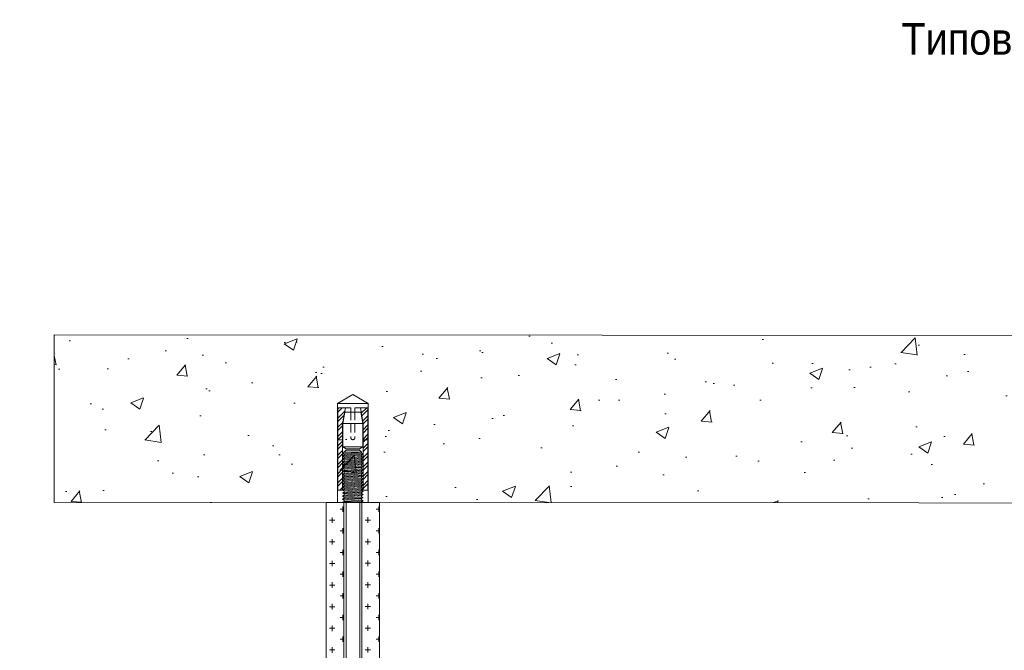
# Model space of a CAD drawing. Header units: millimetres. Extents: x 2030 to 82082, y 1212 to 75363.
# Tile 18 of 23: x 61501 to 69307, y 70368 to 75363. Entities that reach past the tile are written whole.
import ezdxf

# ---------------------------------------------------------------- set-up
doc = ezdxf.new("R2010")
doc.units = ezdxf.units.MM
doc.set_wipeout_variables(frame=1)
doc.linetypes.add('HIDDEN2', pattern=[4.7625, 3.175, -1.5875])
doc.layers.add('02_Техстронг Профиль', color=7, linetype='Continuous', lineweight=9)
for name, color, linetype, lineweight, true_color in [('Анкеры и саморезы', 7, 'Continuous', 9, 0x000000), ('Строительные конструкции', 7, 'Continuous', 9, 0x000000), ('Шпильки', 7, 'Continuous', 9, 0x000000)]:
    doc.layers.add(name, color=color, linetype=linetype, lineweight=lineweight, true_color=true_color)
doc.styles.add('Arial', font='arial.ttf', dxfattribs={"width": 0.9, "height": 250})

# ---------------------------------------------------------------- blocks, each defined once
blk = doc.blocks.new('*U122')
at = {"layer": 'Анкеры и саморезы', "lineweight": 5, "true_color": 0x939598}
h = blk.add_hatch(dxfattribs=at)
h.set_pattern_fill('STEEL', color=252, scale=0.8)
h.set_pattern_definition([(45, (-16380.2264, 15704.676), (-1.79605122, 1.79605122), []), (45, (-16380.2264, 15705.946), (-1.79605122, 1.79605122), [])])
h.paths.add_polyline_path([(-4, 30.57), (-2.91, 36.7), (-5.84, 36.7), (-5.84, 4.7), (-4, 4.7)])
h.paths.add_polyline_path([(5.84, 36.7), (2.91, 36.7), (4, 30.57), (4, 4.7), (5.84, 4.7)])
at = {"layer": 'Анкеры и саморезы', "color": 252, "lineweight": 5, "true_color": 0x939598}
for p, q in [((6, 38.3), (-6, 38.3)), ((-5.84, 36.7), (-5.84, 4.7)), ((-0.8, 36.7), (-5.84, 36.7)), ((-3.08, 35.02), (3.08, 35.02)), ((-0.8, 36.7), (-0.8, 35.02)), ((5.84, 36.7), (0.8, 36.7)), ((0.8, 36.7), (0.8, 35.02)), ((5.84, 36.7), (5.84, 4.7)), ((-4, 30.57), (-4, 4.7)), ((-3.86, 30.57), (3.86, 30.57)), ((4, 30.57), (4, 4.7)), ((-4, 24.3), (-5.84, 24.3)), ((4, 24.3), (5.84, 24.3)), ((-4, 19.24), (-3.61, 19.47)), ((-4, 19.24), (-3.35, 18.87)), ((3.86, 21.54), (-3.86, 21.54)), ((3.35, 19.02), (3.35, 19.47)), ((-4, 18.04), (-3.35, 18.42)), ((-4, 18.04), (-3.35, 17.67)), ((-4, 16.84), (-3.35, 17.22)), ((-4, 16.84), (-3.35, 16.47)), ((-4, 15.64), (-3.35, 16.02)), ((-4, 15.64), (-3.35, 15.27)), ((-3.35, 18.42), (-3.35, 18.87)), ((-3.35, 17.22), (-3.35, 17.67)), ((-3.35, 16.02), (-3.35, 16.47)), ((4, 18.64), (3.35, 19.02)), ((4, 18.64), (3.35, 18.27)), ((3.35, 17.82), (3.35, 18.27)), ((4, 17.44), (3.35, 17.82)), ((4, 17.44), (3.35, 17.07)), ((3.35, 16.62), (3.35, 17.07)), ((4, 16.24), (3.35, 16.62)), ((4, 16.24), (3.35, 15.87)), ((3.35, 15.42), (3.35, 15.87)), ((4, 15.04), (3.35, 15.42)), ((-4, 14.44), (-3.35, 14.82)), ((-4, 14.44), (-3.35, 14.07)), ((-4, 13.24), (-3.35, 13.62)), ((-4, 13.24), (-3.35, 12.87)), ((-4, 12.04), (-3.35, 12.42)), ((-4, 12.04), (-3.35, 11.67)), ((-3.35, 14.82), (-3.35, 15.27)), ((-3.35, 13.62), (-3.35, 14.07)), ((-3.35, 12.42), (-3.35, 12.87)), ((-3.35, 11.22), (-3.35, 11.67)), ((4, 15.04), (3.35, 14.67)), ((3.35, 14.22), (3.35, 14.67)), ((4, 13.84), (3.35, 14.22)), ((4, 13.84), (3.35, 13.47)), ((3.35, 13.02), (3.35, 13.47)), ((4, 12.64), (3.35, 13.02)), ((4, 12.64), (3.35, 12.27)), ((3.35, 11.82), (3.35, 12.27)), ((4, 11.44), (3.35, 11.82)), ((-4, 10.84), (-3.35, 11.22)), ((-4, 10.84), (-3.35, 10.47)), ((-4, 9.64), (-3.35, 10.02)), ((-4, 9.64), (-3.35, 9.27)), ((-4, 8.44), (-3.35, 8.82)), ((-4, 8.44), (-3.35, 8.07)), ((-3.35, 10.02), (-3.35, 10.47)), ((-3.35, 8.82), (-3.35, 9.27)), ((-3.35, 7.62), (-3.35, 8.07)), ((4, 11.44), (3.35, 11.07)), ((3.35, 10.62), (3.35, 11.07)), ((4, 10.24), (3.35, 10.62)), ((4, 10.24), (3.35, 9.87)), ((3.35, 9.42), (3.35, 9.87)), ((4, 9.04), (3.35, 9.42)), ((4, 9.04), (3.35, 8.67)), ((3.35, 8.22), (3.35, 8.67)), ((4, 7.84), (3.35, 8.22)), ((4, 7.84), (3.35, 7.47)), ((-3.76, 4.7), (-6, 4.7)), ((-4, 7.24), (-3.35, 7.62)), ((-4, 7.24), (-3.35, 6.87)), ((-4, 6.04), (-3.35, 6.42)), ((-4, 6.04), (-3.35, 5.67)), ((-4, 4.84), (-3.35, 5.22)), ((-4, 4.84), (-3.35, 4.47)), ((-4, 3.64), (-3.35, 4.02)), ((-3.35, 6.42), (-3.35, 6.87)), ((-3.35, 5.22), (-3.35, 5.67)), ((-3.35, 4.02), (-3.35, 4.47)), ((3.35, 7.02), (3.35, 7.47)), ((4, 6.64), (3.35, 7.02)), ((4, 6.64), (3.35, 6.27)), ((3.35, 5.82), (3.35, 6.27)), ((4, 5.44), (3.35, 5.82)), ((4, 5.44), (3.35, 5.07)), ((3.35, 4.62), (3.35, 5.07)), ((6, 4.7), (3.35, 4.7)), ((4, 4.24), (3.35, 4.62)), ((4, 4.24), (3.35, 3.87)), ((3.35, 3.42), (3.35, 3.87)), ((-4, 3.64), (-3.35, 3.27)), ((-4, 2.44), (-3.35, 2.82)), ((-4, 2.44), (-3.35, 2.07)), ((-4, 1.24), (-3.35, 1.62)), ((-4, 1.24), (-3.35, 0.87)), ((-4, 0.04), (-3.35, 0.42)), ((-4, 0.04), (-3.93, 0)), ((-3.35, 2.82), (-3.35, 3.27)), ((-3.35, 1.62), (-3.35, 2.07)), ((-3.35, 0.42), (-3.35, 0.87)), ((4, 3.04), (3.35, 3.42)), ((4, 3.04), (3.35, 2.67)), ((3.35, 2.22), (3.35, 2.67)), ((4, 1.84), (3.35, 2.22)), ((4, 1.84), (3.35, 1.47)), ((3.35, 1.02), (3.35, 1.47)), ((4, 0.64), (3.35, 1.02)), ((4, 0.64), (3.35, 0.27)), ((3.35, 0), (3.35, 0.27))]:
    blk.add_line(p, q, dxfattribs=at)
at = {"layer": 'Анкеры и саморезы', "color": 252, "lineweight": 5, "true_color": 0x939598, "extrusion": (1.22461e-16, 5.99869e-32, -1)}
for p, q in [((-4, 30.57), (-2.91, 36.7)), ((-3.86, 30.57), (-3.08, 35.02)), ((2.91, 36.7), (4, 30.57)), ((3.08, 35.02), (3.86, 30.57)), ((-3.86, 21.54), (-3.86, 30.57)), ((3.86, 30.57), (3.86, 21.54)), ((-2.61, 20.7), (-3.86, 21.54)), ((2.61, 20.31), (-2.61, 20.31)), ((3.86, 21.54), (2.61, 20.7))]:
    blk.add_line(p, q, dxfattribs=at)
at = {"layer": 'Анкеры и саморезы', "color": 252, "linetype": 'HIDDEN2', "lineweight": 5, "true_color": 0x939598}
for p, q in [((-0.8, 35.02), (-0.8, 25.1)), ((0.8, 35.02), (0.8, 25.1))]:
    blk.add_line(p, q, dxfattribs=at)
at = {"layer": 'Анкеры и саморезы', "color": 252, "lineweight": 5, "true_color": 0x939598, "extrusion": (1.22461e-16, -5.99869e-32, -1)}
for p, q in [((3.35, 19.47), (-3.61, 19.47)), ((-2.61, 20.31), (-3.35, 19.47)), ((2.61, 20.7), (-2.61, 20.7)), ((3.35, 19.47), (2.61, 20.31))]:
    blk.add_line(p, q, dxfattribs=at)
at = {"layer": 'Анкеры и саморезы', "color": 252, "lineweight": 5, "true_color": 0x939598, "extrusion": (-1.22461e-16, 4.49903e-32, -1)}
for p, q in [((3.35, 19.47), (-3.35, 18.87)), ((3.35, 19.47), (-3.35, 18.87)), ((4, 18.64), (-4, 18.04)), ((4, 17.44), (-4, 16.84)), ((4, 16.24), (-4, 15.64)), ((3.35, 19.02), (-3.35, 18.42)), ((3.35, 18.27), (-3.35, 17.67)), ((3.35, 17.82), (-3.35, 17.22)), ((3.35, 17.07), (-3.35, 16.47)), ((3.35, 16.62), (-3.35, 16.02)), ((3.35, 15.87), (-3.35, 15.27)), ((3.35, 15.42), (-3.35, 14.82)), ((4, 15.04), (-4, 14.44)), ((4, 13.84), (-4, 13.24)), ((4, 12.64), (-4, 12.04)), ((3.35, 14.67), (-3.35, 14.07)), ((3.35, 14.22), (-3.35, 13.62)), ((3.35, 13.47), (-3.35, 12.87)), ((3.35, 13.02), (-3.35, 12.42)), ((3.35, 12.27), (-3.35, 11.67)), ((3.35, 11.82), (-3.35, 11.22)), ((4, 11.44), (-4, 10.84)), ((4, 10.24), (-4, 9.64)), ((4, 9.04), (-4, 8.44)), ((4, 7.84), (-4, 7.24)), ((3.35, 11.07), (-3.35, 10.47)), ((3.35, 11.07), (-3.35, 10.47)), ((3.35, 10.62), (-3.35, 10.02)), ((3.35, 9.87), (-3.35, 9.27)), ((3.35, 9.87), (-3.35, 9.27)), ((3.35, 9.42), (-3.35, 8.82)), ((3.35, 8.67), (-3.35, 8.07)), ((3.35, 8.22), (-3.35, 7.62)), ((4, 6.64), (-4, 6.04)), ((4, 5.44), (-4, 4.84)), ((4, 4.24), (-4, 3.64)), ((3.35, 7.47), (-3.35, 6.87)), ((3.35, 7.02), (-3.35, 6.42)), ((3.35, 6.27), (-3.35, 5.67)), ((3.35, 5.82), (-3.35, 5.22)), ((3.35, 5.07), (-3.35, 4.47)), ((3.35, 4.62), (-3.35, 4.02)), ((3.35, 3.87), (-3.35, 3.27)), ((4, 3.04), (-4, 2.44)), ((4, 1.84), (-4, 1.24)), ((4, 0.64), (-4, 0.04)), ((3.35, 3.42), (-3.35, 2.82)), ((3.35, 2.67), (-3.35, 2.07)), ((3.35, 2.22), (-3.35, 1.62)), ((3.35, 1.47), (-3.35, 0.87)), ((3.35, 1.47), (-3.35, 0.87)), ((3.35, 1.02), (-3.35, 0.42)), ((3.35, 0.27), (0.36, 0)), ((3.35, 0.27), (0.36, 0))]:
    blk.add_line(p, q, dxfattribs=at)
at = {"layer": 'Анкеры и саморезы', "color": 252, "lineweight": 5, "ltscale": 5, "true_color": 0x939598}
blk.add_line((6, 0), (-6, 0), dxfattribs=at)
at = {"layer": 'Анкеры и саморезы', "color": 252, "lineweight": 5, "true_color": 0x939598}
blk.add_lwpolyline([(-6, 0), (-6, 38.3), (0, 41.77), (6, 38.3), (6, 0)], dxfattribs=at)
at = {"layer": 'Анкеры и саморезы', "color": 252, "linetype": 'HIDDEN2', "lineweight": 5, "true_color": 0x939598}
blk.add_arc((0, 25.1), 0.8, 180, 0, dxfattribs=at)
blk = doc.blocks.new('*U125')
blk.add_wipeout([(-340.43, 4), (-340.43, -4), (0, -4), (0, 4)])
at = {"linetype": 'HIDDEN2', "ltscale": 100}
for p, q in [((-335.1, 5.03), (-334.25, 3.85)), ((-328.3, 5.03), (-329.15, 3.85)), ((-335.1, 2.66), (-334.25, 3.85)), ((-334.25, 3.85), (-329.15, 3.85)), ((-328.3, 2.66), (-329.15, 3.85)), ((-335.1, -2.66), (-334.25, -3.85)), ((-335.1, -5.03), (-334.25, -3.85)), ((-334.25, -3.85), (-329.15, -3.85)), ((-328.3, -2.66), (-329.15, -3.85)), ((-328.3, -5.03), (-329.15, -3.85))]:
    blk.add_line(p, q, dxfattribs=at)
at = {"linetype": 'HIDDEN2', "ltscale": 40}
for p, q in [((-339.43, 4), (-340.43, 3)), ((-340.43, -3), (-340.43, 3)), ((-335.1, 3), (-340.43, 3)), ((-335.1, 4), (-339.43, 4)), ((-339.43, -4), (-339.43, 4)), ((-340.43, -3), (-335.1, -3)), ((-339.43, -4), (-340.43, -3)), ((-339.43, -4), (-335.1, -4))]:
    blk.add_line(p, q, dxfattribs=at)
at = {"ltscale": 40}
for p, q in [((0, 4), (-325.63, 4)), ((0, 3), (-325.63, 3)), ((-325.63, -3), (0, -3)), ((0, -4), (-325.63, -4))]:
    blk.add_line(p, q, dxfattribs=at)
at = {"ltscale": 100}
blk.add_line((0, -4), (0, 4), dxfattribs=at)
at = {"linetype": 'HIDDEN2', "ltscale": 100}
for points in [[(-328.3, -11.7), (-328.3, 11.7), (-325.63, 11.7), (-325.63, -11.7)], [(-328.3, 5.91), (-329.15, 7.1), (-334.25, 7.1), (-335.1, 5.91), (-335.1, -5.91), (-334.25, -7.1), (-329.15, -7.1), (-328.3, -5.91)]]:
    blk.add_lwpolyline(points, close=True, dxfattribs=at)

msp = doc.modelspace()

# ---------------------------------------------------------------- hatches: boundary and pattern name
at = {"layer": 'Строительные конструкции'}
h = msp.add_hatch(dxfattribs=at)
h.set_pattern_fill('AR-CONC', color=256, scale=5.705613)
h.set_pattern_definition([(50, (-1247519, 300864.8), (1039.4753, -90.94226), [108.6919, -1195.6113]), (355, (-1247519, 300864.8), (-201.0853, 1090.0965), [86.95355, -956.49236]), (100.451445, (-1247432.4, 300857.2), (838.38994, 999.1542), [92.3739, -1016.1141]), (46.1842, (-1247519, 301154.7), (1546.6722, -239.8773), [163.0379, -1793.417]), (96.63556, (-1247390.2, 301134.7), (1354.5362, 1411.7178), [138.561, -1524.1725]), (351.18415, (-1247519, 301154.7), (1354.5362, 1411.7178), [130.4301, -1434.732]), (21, (-1247374.1, 301082.2), (865.0531, -583.4857), [108.6919, -1195.6113]), (326, (-1247374.1, 301082.2), (352.6185, 1050.9053), [86.95355, -956.489]), (71.451445, (-1247302, 301033.6), (1217.6716, 467.41964), [92.3739, -1016.1123]), (37.5, (-1247519.04, 300864.8), (17.62238, 482.43836), [0, -944.89522, 0, -970.98128, 0, -960.1121]), (7.5, (-1247519.04, 300864.8), (381.24716, 571.59163), [0, -553.60425, 0, -923.15683, 0, -365.92951]), (327.5, (-1247842.2, 300864.8), (773.62751, -32.686), [0, -362.30645, 0, -1130.39612, 0, -1499.9487]), (317.5, (-1247987.14, 300864.8), (845.16784, 145.07373), [0, -470.9984, 0, -750.69896, 0, -1065.18096])])
h.paths.add_polyline_path([(61775.513, 72865.617), (61775.513, 71539.777), (75485.033, 71534.115), (75485.033, 72859.955), (74804.911, 72859.955)])

# ---------------------------------------------------------------- linework, layer by layer
msp.add_lwpolyline([(74804.911, 72859.955), (61775.513, 72865.617), (61775.513, 71539.777), (75485.033, 71534.115), (75485.033, 72859.955)], close=True, dxfattribs=at)

# ---------------------------------------------------------------- block references
at = {"layer": 'Анкеры и саморезы', "xscale": 20.4496330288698, "yscale": 20.4496330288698, "zscale": 20.4496330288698}
msp.add_blockref('*U122', (64142.226, 71539.114), dxfattribs=at)

# ---------------------------------------------------------------- texts
at = {"layer": '02_Техстронг Профиль', "insert": (68492.033, 75336.197), "char_height": 250, "attachment_point": 1, "style": 'Arial'}
msp.add_mtext_dynamic_manual_height_columns('\\pxi-1.87817,l1.87817,t1.87817;Типовой разрез', width=9083.54584, gutter_width=23.773, heights=[1124.757], dxfattribs=at)

# ---------------------------------------------------------------- next in the draw order: block references
at = {"layer": 'Шпильки', "xscale": 18.04388351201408, "yscale": 18.04388351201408, "zscale": 18.04388351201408, "rotation": 90}
msp.add_blockref('*U125', (64142.442, 71539.114), dxfattribs=at)

# ---------------------------------------------------------------- next in the draw order: hatches: boundary and pattern name
at = {"layer": 'Шпильки'}
h = msp.add_hatch(dxfattribs=at)
h.set_pattern_fill('CROSS', color=102, scale=13.503285)
h.set_pattern_definition([(0, (-601345.78, -261551.98), (85.745859, 85.745859), [42.87293, -128.61879]), (90, (-601324.34, -261573.42), (-85.745859, 85.745859), [42.87293, -128.61879])])
h.paths.add_polyline_path([(63930.731, 65663.441), (64069.632, 65663.441), (64069.632, 71538.698), (63930.73, 71538.698)])
h = msp.add_hatch(dxfattribs=at)
h.set_pattern_fill('CROSS', color=102, scale=13.503285)
h.set_pattern_definition([(0, (-601061.98, -261551.48), (85.745859, 85.745859), [42.87293, -128.61879]), (90, (-601040.54, -261572.92), (-85.745859, 85.745859), [42.87293, -128.61879])])
h.paths.add_polyline_path([(64214.531, 65663.441), (64353.433, 65663.441), (64353.519, 71538.581), (64214.617, 71538.581)])

# ---------------------------------------------------------------- next in the draw order: linework, layer by layer
at = {"layer": 'Шпильки', "color": 102, "ltscale": 4}
for points in [[(63930.73, 71538.698), (64069.632, 71538.698), (64069.632, 65663.441), (63930.731, 65663.441)], [(64214.617, 71538.581), (64353.519, 71538.581), (64353.433, 65663.441), (64214.531, 65663.441)]]:
    msp.add_lwpolyline(points, close=True, dxfattribs=at)

doc.saveas('drawing.dxf')
